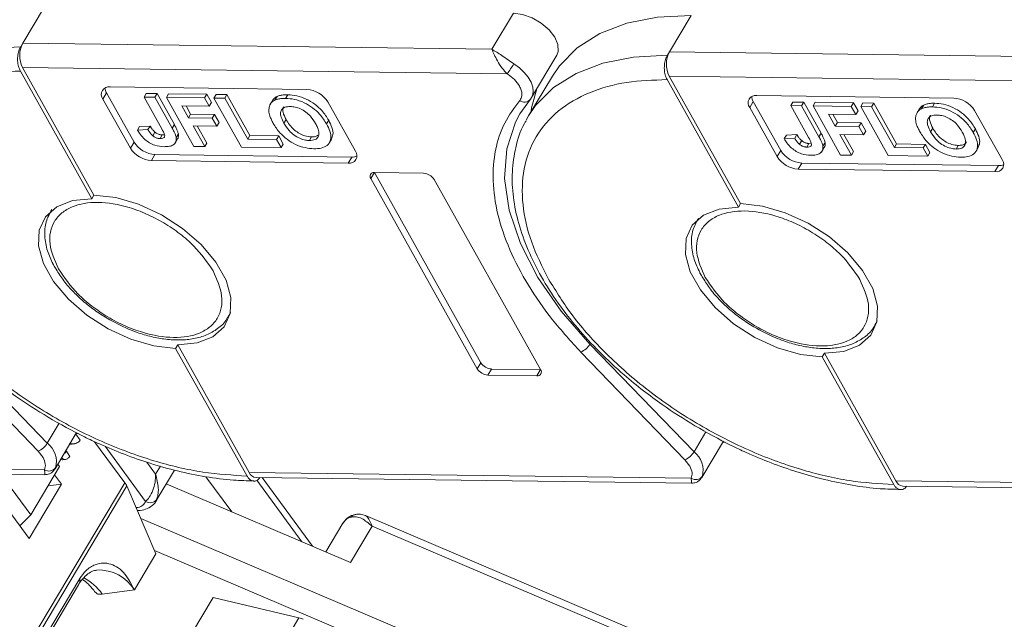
# Model space of a CAD drawing. Header units: millimetres. Extents: x 3144 to 4067, y -174 to 478.
# Tile 24 of 39: x 3574 to 3632, y 353 to 388. Entities that reach past the tile are written whole.
import ezdxf

# ---------------------------------------------------------------- set-up
doc = ezdxf.new("R2010")
doc.units = ezdxf.units.MM

msp = doc.modelspace()

# ---------------------------------------------------------------- linework, layer by layer
at = {"color": 7, "linetype": 'Continuous', "lineweight": 15}
for p, q in [((3574.535, 386.274), (3575.788, 388.379)), ((3603.024, 388.02), (3601.771, 385.915)), ((3612.09, 385.779), (3613.342, 387.883)), ((3574.41, 386.063), (3574.535, 386.274)), ((3601.771, 385.915), (3574.535, 386.274)), ((3604.079, 383.116), (3605.54, 385.572)), ((3611.964, 385.568), (3612.09, 385.779)), ((3639.326, 385.419), (3612.09, 385.779)), ((3574.516, 384.86), (3602.665, 384.489)), ((3578.665, 377.45), (3574.516, 384.86)), ((3578.539, 377.239), (3574.391, 384.649)), ((3605.285, 384.365), (3603.907, 382.05)), ((3612.071, 384.365), (3640.22, 383.993)), ((3616.219, 376.955), (3612.071, 384.365)), ((3591.035, 383.581), (3579.605, 383.732)), ((3616.094, 376.744), (3611.946, 384.154)), ((3579.187, 383.03), (3579.396, 383.381)), ((3579.396, 383.381), (3580.992, 380.531)), ((3581.699, 383.351), (3581.574, 383.14)), ((3581.574, 383.14), (3582.606, 381.295)), ((3582.202, 383.132), (3581.574, 383.14)), ((3581.699, 383.351), (3582.327, 383.342)), ((3582.202, 383.132), (3582.327, 383.342)), ((3583.207, 381.335), (3582.202, 383.132)), ((3582.327, 383.342), (3583.333, 381.546)), ((3582.871, 383.123), (3582.997, 383.333)), ((3582.871, 383.123), (3584.467, 380.273)), ((3585.09, 383.094), (3582.871, 383.123)), ((3582.997, 383.333), (3585.216, 383.304)), ((3585.09, 383.094), (3585.216, 383.304)), ((3585.356, 382.619), (3585.09, 383.094)), ((3585.216, 383.304), (3585.482, 382.829)), ((3585.635, 383.087), (3585.76, 383.297)), ((3585.635, 383.087), (3587.23, 380.237)), ((3586.263, 383.078), (3585.635, 383.087)), ((3585.76, 383.297), (3586.388, 383.289)), ((3586.263, 383.078), (3586.388, 383.289)), ((3586.388, 383.289), (3587.718, 380.914)), ((3589.296, 383.176), (3589.171, 382.965)), ((3589.922, 383.278), (3589.796, 383.068)), ((3604.079, 383.116), (3604.01, 383.021)), ((3628.589, 383.086), (3617.16, 383.237)), ((3579.187, 383.03), (3580.783, 380.18)), ((3583.765, 382.64), (3585.356, 382.619)), ((3584.154, 381.945), (3583.765, 382.64)), ((3584.01, 382.636), (3584.279, 382.156)), ((3585.356, 382.619), (3585.482, 382.829)), ((3587.592, 380.703), (3586.263, 383.078)), ((3589.029, 382.933), (3588.904, 382.722)), ((3593.845, 380.008), (3592.25, 382.858)), ((3603.394, 382.166), (3604.01, 383.021)), ((3616.742, 382.535), (3616.951, 382.886)), ((3616.742, 382.535), (3618.337, 379.685)), ((3616.951, 382.886), (3618.546, 380.036)), ((3619.253, 382.855), (3619.128, 382.645)), ((3619.128, 382.645), (3620.161, 380.8)), ((3619.756, 382.637), (3619.128, 382.645)), ((3619.253, 382.855), (3619.881, 382.847)), ((3619.756, 382.637), (3619.881, 382.847)), ((3620.762, 380.84), (3619.756, 382.637)), ((3619.881, 382.847), (3620.887, 381.05)), ((3620.426, 382.628), (3620.551, 382.838)), ((3620.426, 382.628), (3622.022, 379.778)), ((3622.645, 382.598), (3620.426, 382.628)), ((3620.551, 382.838), (3622.77, 382.809)), ((3622.645, 382.598), (3622.77, 382.809)), ((3622.911, 382.123), (3622.645, 382.598)), ((3622.77, 382.809), (3623.036, 382.334)), ((3623.189, 382.591), (3623.315, 382.802)), ((3623.189, 382.591), (3624.785, 379.741)), ((3623.817, 382.583), (3623.189, 382.591)), ((3623.315, 382.802), (3623.943, 382.793)), ((3623.817, 382.583), (3623.943, 382.793)), ((3625.147, 380.208), (3623.817, 382.583)), ((3623.943, 382.793), (3625.272, 380.419)), ((3626.851, 382.68), (3626.725, 382.47)), ((3627.476, 382.783), (3627.351, 382.573)), ((3584.154, 381.945), (3584.279, 382.156)), ((3585.536, 381.927), (3584.154, 381.945)), ((3584.279, 382.156), (3585.661, 382.138)), ((3585.536, 381.927), (3585.661, 382.138)), ((3585.661, 382.138), (3585.927, 381.663)), ((3603.763, 381.793), (3603.907, 382.05)), ((3621.32, 382.144), (3622.911, 382.123)), ((3621.709, 381.45), (3621.32, 382.144)), ((3621.565, 382.141), (3621.834, 381.661)), ((3622.911, 382.123), (3623.036, 382.334)), ((3626.584, 382.438), (3626.459, 382.227)), ((3631.4, 379.513), (3629.804, 382.363)), ((3581.192, 381.223), (3581.318, 381.433)), ((3581.318, 381.433), (3581.925, 381.462)), ((3581.925, 381.462), (3581.8, 381.251)), ((3583.333, 381.546), (3583.207, 381.335)), ((3584.42, 381.47), (3585.802, 381.452)), ((3585.095, 380.265), (3584.42, 381.47)), ((3584.665, 381.467), (3585.22, 380.475)), ((3585.802, 381.452), (3585.536, 381.927)), ((3585.802, 381.452), (3585.927, 381.663)), ((3589.822, 381.831), (3589.697, 381.62)), ((3592.296, 381.792), (3592.17, 381.582)), ((3621.709, 381.45), (3621.834, 381.661)), ((3623.09, 381.432), (3621.709, 381.45)), ((3621.834, 381.661), (3623.216, 381.642)), ((3623.09, 381.432), (3623.216, 381.642)), ((3623.356, 380.957), (3623.09, 381.432)), ((3623.216, 381.642), (3623.481, 381.167)), ((3581.8, 381.251), (3581.192, 381.223)), ((3582.209, 381.106), (3582.083, 380.895)), ((3582.633, 380.945), (3582.508, 380.734)), ((3582.633, 380.945), (3582.757, 380.958)), ((3583.565, 381.005), (3583.439, 380.794)), ((3587.592, 380.703), (3587.718, 380.914)), ((3587.718, 380.914), (3589.392, 380.892)), ((3589.267, 380.681), (3589.392, 380.892)), ((3589.392, 380.892), (3589.658, 380.417)), ((3591.3, 380.83), (3591.175, 380.62)), ((3618.747, 380.728), (3618.872, 380.938)), ((3618.872, 380.938), (3619.48, 380.966)), ((3619.48, 380.966), (3619.355, 380.756)), ((3620.887, 381.05), (3620.762, 380.84)), ((3621.975, 380.975), (3623.356, 380.957)), ((3622.65, 379.769), (3621.975, 380.975)), ((3622.219, 380.972), (3622.775, 379.98)), ((3623.356, 380.957), (3623.481, 381.167)), ((3627.377, 381.335), (3627.252, 381.125)), ((3629.85, 381.297), (3629.725, 381.087)), ((3580.783, 380.18), (3580.992, 380.531)), ((3583.352, 380.438), (3583.414, 380.543)), ((3583.423, 380.557), (3583.477, 380.649)), ((3584.467, 380.273), (3585.095, 380.265)), ((3585.095, 380.265), (3585.22, 380.475)), ((3587.23, 380.237), (3589.533, 380.206)), ((3589.267, 380.681), (3587.592, 380.703)), ((3589.533, 380.206), (3589.267, 380.681)), ((3589.533, 380.206), (3589.658, 380.417)), ((3592.337, 380.495), (3592.463, 380.705)), ((3619.355, 380.756), (3618.747, 380.728)), ((3619.763, 380.611), (3619.638, 380.4)), ((3620.187, 380.449), (3620.062, 380.239)), ((3620.187, 380.449), (3620.312, 380.462)), ((3621.119, 380.51), (3620.994, 380.299)), ((3625.147, 380.208), (3625.272, 380.419)), ((3625.272, 380.419), (3626.947, 380.396)), ((3626.822, 380.186), (3626.947, 380.396)), ((3626.947, 380.396), (3627.213, 379.921)), ((3628.855, 380.335), (3628.729, 380.125)), ((3581.998, 379.457), (3582.207, 379.808)), ((3582.207, 379.808), (3593.637, 379.657)), ((3593.637, 379.657), (3593.428, 379.306)), ((3618.337, 379.685), (3618.546, 380.036)), ((3620.906, 379.943), (3620.969, 380.048)), ((3620.977, 380.062), (3621.032, 380.153)), ((3622.022, 379.778), (3622.65, 379.769)), ((3622.65, 379.769), (3622.775, 379.98)), ((3624.785, 379.741), (3627.087, 379.711)), ((3626.822, 380.186), (3625.147, 380.208)), ((3627.087, 379.711), (3626.822, 380.186)), ((3627.087, 379.711), (3627.213, 379.921)), ((3629.892, 380), (3630.017, 380.21)), ((3581.998, 379.457), (3593.428, 379.306)), ((3619.553, 378.962), (3619.762, 379.312)), ((3619.762, 379.312), (3631.191, 379.162)), ((3631.191, 379.162), (3630.982, 378.811)), ((3594.743, 378.405), (3594.952, 378.756)), ((3597.809, 378.718), (3594.952, 378.756)), ((3594.952, 378.756), (3601.134, 367.712)), ((3619.553, 378.962), (3630.982, 378.811)), ((3594.743, 378.405), (3600.925, 367.361)), ((3604.599, 367.313), (3598.417, 378.356)), ((3578.665, 377.45), (3578.539, 377.239)), ((3616.219, 376.955), (3616.094, 376.744)), ((3586.463, 370.386), (3586.579, 370.581)), ((3586.463, 370.386), (3586.422, 370.321)), ((3624.017, 369.891), (3624.133, 370.086)), ((3624.017, 369.891), (3623.977, 369.826)), ((3569.387, 368.826), (3575.432, 362.576)), ((3575.957, 363.042), (3569.912, 369.292)), ((3613.512, 362.547), (3607.467, 368.797)), ((3583.406, 368.547), (3583.531, 368.758)), ((3587.554, 361.137), (3583.406, 368.547)), ((3587.679, 361.348), (3583.531, 368.758)), ((3606.942, 368.331), (3612.986, 362.081)), ((3620.96, 368.052), (3621.086, 368.262)), ((3625.234, 360.852), (3621.086, 368.262)), ((3600.925, 367.361), (3601.134, 367.712)), ((3625.109, 360.642), (3620.96, 368.052)), ((3601.533, 367), (3601.742, 367.35)), ((3601.742, 367.35), (3604.599, 367.313)), ((3604.599, 367.313), (3604.391, 366.962)), ((3601.533, 367), (3604.391, 366.962)), ((3576.647, 364.202), (3575.957, 363.042)), ((3576.409, 361.555), (3577.658, 363.655)), ((3614.202, 363.707), (3613.512, 362.547)), ((3577.61, 363.573), (3577.87, 363.22)), ((3577.627, 363.602), (3577.759, 363.6)), ((3578.706, 363.13), (3580.458, 360.748)), ((3613.963, 361.06), (3615.213, 363.159)), ((3615.181, 363.106), (3615.314, 363.105)), ((3575.432, 362.576), (3575.707, 362.213)), ((3577.076, 362.574), (3577.01, 362.565)), ((3577.076, 362.574), (3577.26, 362.276)), ((3577.396, 362.997), (3577.524, 363.014)), ((3577.533, 363.015), (3577.545, 363.017)), ((3581.665, 359.663), (3579.311, 362.864)), ((3576.861, 362.076), (3577.01, 362.096)), ((3582.248, 361.252), (3581.742, 361.94)), ((3612.986, 362.081), (3613.262, 361.718)), ((3575.794, 361.504), (3550.125, 361.843)), ((3550.529, 361.545), (3575.811, 361.211)), ((3574.994, 358.88), (3576.665, 361.686)), ((3576.665, 361.686), (3576.566, 361.82)), ((3582.521, 361.71), (3582.248, 361.252)), ((3582.266, 359.681), (3583.338, 361.481)), ((3572.146, 361.26), (3574.902, 357.513)), ((3574.994, 358.88), (3573.255, 361.245)), ((3576.781, 360.67), (3576.382, 361.212)), ((3586.665, 359.054), (3585.164, 361.095)), ((3613.349, 361.009), (3587.679, 361.348)), ((3588.084, 361.049), (3613.366, 360.716)), ((3588.116, 360.889), (3590.742, 357.32)), ((3591.358, 357.058), (3588.425, 361.045)), ((3650.903, 360.514), (3625.234, 360.852)), ((3580.458, 360.748), (3564.91, 334.625)), ((3565.034, 334.458), (3580.568, 360.559)), ((3574.902, 357.513), (3576.781, 360.67)), ((3576.781, 360.67), (3575.998, 360.567)), ((3580.568, 360.559), (3582.264, 356.624)), ((3582.857, 360.674), (3593.56, 356.121)), ((3625.638, 360.554), (3650.92, 360.221)), ((3582.266, 359.681), (3582.316, 359.783)), ((3574.37, 358.236), (3574.994, 358.88)), ((3606.934, 347.794), (3581.385, 358.663)), ((3622.446, 346.918), (3594.435, 358.835)), ((3593.121, 358.4), (3592.128, 356.731)), ((3593.56, 356.121), (3594.813, 358.226)), ((3594.813, 358.226), (3622.227, 346.563)), ((3607.436, 346.063), (3582.186, 356.804)), ((3582.264, 356.624), (3581.011, 354.519)), ((3577.845, 355.184), (3567.823, 338.346)), ((3567.753, 337.989), (3577.775, 354.827)), ((3579.147, 354.273), (3581.011, 354.519)), ((3584.328, 351.978), (3585.581, 354.083)), ((3585.581, 354.083), (3590.57, 352.896)), ((3590.57, 352.896), (3574.962, 326.673))]:
    msp.add_line(p, q, dxfattribs=at)
at = {"color": 7, "linetype": 'Continuous', "lineweight": 15, "flags": 128}
for points in [[(3603.024, 388.02), (3603.555, 387.946), (3604.111, 387.747), (3604.64, 387.439), (3605.092, 387.052), (3605.426, 386.623), (3605.609, 386.191), (3605.625, 385.796), (3605.54, 385.572)], [(3605.285, 384.365), (3605.691, 384.961), (3606.726, 386.006), (3608.038, 386.835), (3609.6, 387.431), (3611.38, 387.783), (3613.342, 387.883)], [(3566.352, 382.545), (3566.759, 383.141), (3567.794, 384.186), (3569.106, 385.015), (3570.667, 385.611), (3572.448, 385.963), (3574.41, 386.063)], [(3603.907, 382.05), (3604.313, 382.646), (3605.348, 383.691), (3606.66, 384.52), (3608.222, 385.116), (3610.002, 385.468), (3611.964, 385.568)], [(3603.045, 385.073), (3603.369, 384.838), (3603.652, 384.574), (3603.882, 384.293), (3604.05, 384.006), (3604.15, 383.724), (3604.176, 383.459), (3604.129, 383.221), (3604.079, 383.116)], [(3604.377, 383.618), (3604.093, 382.591), (3604.041, 382.275)], [(3607.467, 368.797), (3605.802, 370.708), (3604.446, 372.672), (3603.431, 374.643), (3602.782, 376.574), (3602.513, 378.419), (3602.632, 380.135), (3603.135, 381.681), (3603.394, 382.166)], [(3578.665, 377.45), (3579.927, 377.308), (3581.258, 376.922), (3582.579, 376.313), (3583.814, 375.519), (3584.892, 374.584), (3585.748, 373.562), (3586.335, 372.515), (3586.617, 371.501), (3586.579, 370.581), (3586.222, 369.807), (3585.567, 369.225), (3584.652, 368.868), (3583.531, 368.758)], [(3583.406, 368.547), (3582.143, 368.689), (3580.813, 369.075), (3579.491, 369.684), (3578.256, 370.478), (3577.179, 371.414), (3576.322, 372.435), (3575.736, 373.482), (3575.453, 374.496), (3575.492, 375.416), (3575.849, 376.19), (3576.504, 376.772), (3577.418, 377.129), (3578.539, 377.239)], [(3616.219, 376.955), (3617.482, 376.813), (3618.812, 376.426), (3620.134, 375.818), (3621.369, 375.023), (3622.446, 374.088), (3623.303, 373.067), (3623.889, 372.019), (3624.172, 371.006), (3624.133, 370.086), (3623.776, 369.312), (3623.121, 368.73), (3622.207, 368.373), (3621.086, 368.262)], [(3620.96, 368.052), (3619.698, 368.194), (3618.367, 368.58), (3617.046, 369.188), (3615.811, 369.983), (3614.734, 370.918), (3613.877, 371.939), (3613.29, 372.987), (3613.008, 374.001), (3613.046, 374.921), (3613.404, 375.695), (3614.058, 376.277), (3614.973, 376.634), (3616.094, 376.744)], [(3586.593, 370.646), (3586.516, 370.481), (3586.463, 370.386)], [(3624.147, 370.15), (3624.07, 369.986), (3624.017, 369.891)]]:
    msp.add_lwpolyline(points, dxfattribs=at)
at = {"color": 7, "linetype": 'Continuous', "lineweight": 15}
for centre, radius, start, end in [((3575.89, 385.549), 1.537, 151.8473, 206.6363), ((3613.445, 385.054), 1.537, 151.8473, 206.6363), ((3595.559, 389.527), 8.711, 324.662, 329.248), ((3579.529, 383.302), 0.437, 80.0385, 218.4558), ((3579.941, 383.712), 0.637, 183.5337, 211.3463), ((3590.944, 382.047), 1.537, 31.8473, 86.6363), ((3617.084, 382.806), 0.437, 80.0385, 218.4558), ((3617.495, 383.217), 0.637, 183.5337, 211.3463), ((3628.499, 381.552), 1.537, 31.8473, 86.6363), ((3603.666, 383.278), 0.43, 229.8655, 323.2292), ((3582.297, 381.342), 1.537, 211.8473, 266.6363), ((3582.088, 380.991), 1.537, 211.8473, 266.6363), ((3593.503, 379.736), 0.437, 260.0385, 38.4558), ((3593.668, 380.293), 0.637, 267.1403, 294.9461), ((3619.643, 380.496), 1.537, 211.8473, 266.6363), ((3619.852, 380.847), 1.537, 211.8473, 266.6363), ((3631.058, 379.241), 0.437, 260.0385, 38.4558), ((3631.223, 379.798), 0.637, 267.1403, 294.9461), ((3594.914, 378.541), 0.218, 80.0385, 218.4558), ((3597.764, 377.951), 0.768, 31.8473, 86.6363), ((3606.444, 369.42), 1.198, 294.5482, 328.6554), ((3601.787, 368.118), 0.768, 211.8473, 266.6363), ((3601.578, 367.767), 0.768, 211.8473, 266.6363), ((3604.428, 367.177), 0.218, 260.0385, 38.4558), ((3574.934, 363.665), 1.198, 294.5482, 328.6554), ((3575.11, 361.96), 1.375, 345.4104, 51.9403), ((3612.489, 363.17), 1.198, 294.5482, 328.6554), ((3612.664, 361.465), 1.375, 345.4104, 51.9403), ((3576.059, 361.903), 0.478, 236.3841, 322.821), ((3588.124, 361.527), 0.48, 201.986, 265.1854), ((3613.613, 361.408), 0.478, 236.3841, 322.821), ((3625.679, 361.032), 0.48, 201.986, 265.1854), ((3579.681, 360.168), 0.97, 23.7642, 36.7295), ((3581.924, 360.08), 0.491, 238.1654, 322.8257), ((3593.8, 357.967), 0.805, 103.3645, 147.4649), ((3593.867, 358.612), 0.288, 106.831, 151.311), ((3578.935, 353.25), 2.433, 31.4489, 92.2669), ((3577.287, 355.108), 0.563, 330.0466, 7.7254), ((3576.671, 352.557), 3.013, 34.7276, 62.8019), ((3590.216, 351.425), 1.513, 66.813, 76.447)]:
    msp.add_arc(centre, radius, start, end, dxfattribs=at)
for points, knots in [([(3574.391, 384.649), (3574.351, 384.737), (3574.27, 384.913), (3574.223, 385.247), (3574.239, 385.586), (3574.308, 385.869), (3574.381, 386.008), (3574.41, 386.063)], [0, 0, 0, 0, 0.2146939, 0.4293877, 0.6440816, 0.8587754, 1, 1, 1, 1]), ([(3601.771, 385.915), (3601.955, 385.808), (3602.24, 385.643), (3602.69, 385.312), (3602.934, 385.148), (3603.045, 385.073)], [0, 0, 0, 0, 0.498413, 0.772928, 1, 1, 1, 1]), ([(3602.665, 384.489), (3602.563, 384.598), (3602.345, 384.829), (3602.092, 385.24), (3601.893, 385.626), (3601.812, 385.818), (3601.771, 385.915)], [0, 0, 0, 0, 0.234359, 0.498216, 0.748481, 1, 1, 1, 1]), ([(3611.946, 384.154), (3611.905, 384.242), (3611.825, 384.418), (3611.777, 384.752), (3611.793, 385.091), (3611.863, 385.374), (3611.936, 385.513), (3611.964, 385.568)], [0, 0, 0, 0, 0.2146939, 0.4293877, 0.6440816, 0.8587754, 1, 1, 1, 1]), ([(3567.502, 373.071), (3567.144, 373.787), (3566.407, 375.263), (3565.93, 377.444), (3565.993, 379.535), (3566.693, 381.391), (3567.991, 382.892), (3569.798, 383.945), (3571.942, 384.566), (3573.591, 384.622), (3574.391, 384.649)], [0, 0, 0, 0, 0.116516, 0.240011, 0.368641, 0.5, 0.631359, 0.759989, 0.883484, 1, 1, 1, 1]), ([(3603.376, 383.772), (3603.414, 383.693), (3603.492, 383.535), (3603.523, 383.312), (3603.499, 383.108), (3603.425, 383.003), (3603.389, 382.95)], [0, 0, 0, 0, 0.249897, 0.499995, 0.749897, 1, 1, 1, 1]), ([(3605.057, 372.576), (3604.699, 373.292), (3603.962, 374.768), (3603.485, 376.949), (3603.548, 379.04), (3604.248, 380.896), (3605.545, 382.397), (3607.353, 383.45), (3609.497, 384.07), (3611.145, 384.127), (3611.946, 384.154)], [0, 0, 0, 0, 0.116516, 0.240011, 0.368641, 0.5, 0.631359, 0.759989, 0.883484, 1, 1, 1, 1]), ([(3589.031, 382.932), (3589.04, 382.949), (3589.065, 382.994), (3589.121, 383.058), (3589.197, 383.125), (3589.263, 383.159), (3589.296, 383.176)], [0, 0, 0, 0, 0.1654146, 0.4361301, 0.7160271, 1, 1, 1, 1]), ([(3589.296, 383.176), (3589.326, 383.188), (3589.388, 383.214), (3589.488, 383.24), (3589.591, 383.26), (3589.697, 383.272), (3589.807, 383.279), (3589.883, 383.278), (3589.922, 383.278)], [0, 0, 0, 0, 0.173824, 0.348753, 0.509989, 0.671947, 0.83568, 1, 1, 1, 1]), ([(3589.922, 383.278), (3590.092, 383.267), (3590.433, 383.245), (3590.991, 383.049), (3591.502, 382.74), (3591.971, 382.309), (3592.177, 381.982), (3592.296, 381.792)], [0, 0, 0, 0, 0.190951, 0.383806, 0.567202, 0.749158, 1, 1, 1, 1]), ([(3588.82, 382.332), (3588.82, 382.396), (3588.821, 382.525), (3588.872, 382.667), (3588.932, 382.774), (3588.995, 382.848), (3589.072, 382.915), (3589.138, 382.948), (3589.171, 382.965)], [0, 0, 0, 0, 0.234577, 0.474616, 0.602394, 0.731366, 0.864712, 1, 1, 1, 1]), ([(3589.171, 382.965), (3589.201, 382.978), (3589.262, 383.004), (3589.363, 383.029), (3589.465, 383.049), (3589.571, 383.061), (3589.681, 383.068), (3589.758, 383.068), (3589.796, 383.068)], [0, 0, 0, 0, 0.173824, 0.348753, 0.509989, 0.671947, 0.83568, 1, 1, 1, 1]), ([(3590.07, 382.593), (3589.96, 382.586), (3589.76, 382.575), (3589.571, 382.442), (3589.484, 382.246), (3589.524, 381.96), (3589.636, 381.741), (3589.697, 381.62)], [0, 0, 0, 0, 0.206921, 0.375523, 0.544118, 0.748218, 1, 1, 1, 1]), ([(3589.822, 381.831), (3589.752, 381.974), (3589.638, 382.204), (3589.608, 382.471), (3589.673, 382.559), (3589.694, 382.589)], [0, 0, 0, 0, 0.518211, 0.836222, 1, 1, 1, 1]), ([(3589.796, 383.068), (3589.966, 383.057), (3590.308, 383.035), (3590.866, 382.839), (3591.377, 382.53), (3591.846, 382.099), (3592.051, 381.771), (3592.17, 381.582)], [0, 0, 0, 0, 0.190951, 0.383806, 0.567202, 0.749158, 1, 1, 1, 1]), ([(3591.535, 381.604), (3591.446, 381.748), (3591.302, 381.982), (3590.983, 382.282), (3590.667, 382.468), (3590.347, 382.575), (3590.161, 382.587), (3590.07, 382.593)], [0, 0, 0, 0, 0.30115, 0.485556, 0.671153, 0.838464, 1, 1, 1, 1]), ([(3603.389, 382.95), (3603.074, 382.526), (3602.434, 381.662), (3601.923, 380.079), (3601.777, 378.293), (3602.057, 376.339), (3602.75, 374.292), (3603.83, 372.231), (3605.215, 370.221), (3606.373, 368.953), (3606.942, 368.331)], [0, 0, 0, 0, 0.11979, 0.243937, 0.371168, 0.5, 0.628832, 0.756063, 0.88021, 1, 1, 1, 1]), ([(3626.585, 382.437), (3626.595, 382.454), (3626.619, 382.499), (3626.676, 382.563), (3626.752, 382.63), (3626.817, 382.664), (3626.851, 382.68)], [0, 0, 0, 0, 0.165415, 0.43613, 0.716027, 1, 1, 1, 1]), ([(3626.725, 382.47), (3626.756, 382.483), (3626.817, 382.509), (3626.917, 382.534), (3627.02, 382.554), (3627.126, 382.566), (3627.236, 382.573), (3627.313, 382.573), (3627.351, 382.573)], [0, 0, 0, 0, 0.173824, 0.348753, 0.509989, 0.671947, 0.83568, 1, 1, 1, 1]), ([(3626.851, 382.68), (3626.881, 382.693), (3626.942, 382.719), (3627.043, 382.745), (3627.145, 382.765), (3627.251, 382.776), (3627.361, 382.783), (3627.438, 382.783), (3627.476, 382.783)], [0, 0, 0, 0, 0.173824, 0.348753, 0.509989, 0.671947, 0.83568, 1, 1, 1, 1]), ([(3627.351, 382.573), (3627.521, 382.562), (3627.862, 382.54), (3628.42, 382.343), (3628.932, 382.034), (3629.401, 381.603), (3629.606, 381.276), (3629.725, 381.087)], [0, 0, 0, 0, 0.190951, 0.383806, 0.567202, 0.749158, 1, 1, 1, 1]), ([(3627.476, 382.783), (3627.646, 382.772), (3627.988, 382.75), (3628.546, 382.554), (3629.057, 382.245), (3629.526, 381.814), (3629.731, 381.487), (3629.85, 381.297)], [0, 0, 0, 0, 0.190951, 0.383806, 0.567202, 0.749158, 1, 1, 1, 1]), ([(3566.207, 382.252), (3566.173, 382.2), (3565.872, 381.736), (3565.581, 380.743), (3565.359, 379.309), (3565.427, 377.825), (3565.738, 376.296), (3566.29, 374.744), (3567.06, 373.197), (3568.028, 371.68), (3569.161, 370.222), (3570.448, 368.824), (3571.743, 367.616), (3572.98, 366.603), (3574.335, 365.593), (3575.364, 364.95), (3576.006, 364.549)], [0, 0, 0, 0, 0.010805, 0.097338, 0.17754, 0.25823, 0.339001, 0.419453, 0.499309, 0.578247, 0.655827, 0.730865, 0.807685, 0.863287, 0.914684, 1, 1, 1, 1]), ([(3589.08, 381.61), (3589.06, 381.645), (3589.021, 381.717), (3588.969, 381.823), (3588.922, 381.93), (3588.877, 382.051), (3588.836, 382.187), (3588.825, 382.284), (3588.82, 382.332)], [0, 0, 0, 0, 0.144333, 0.288896, 0.43326, 0.578073, 0.787796, 1, 1, 1, 1]), ([(3626.375, 381.837), (3626.375, 381.901), (3626.376, 382.029), (3626.427, 382.172), (3626.487, 382.279), (3626.55, 382.353), (3626.626, 382.42), (3626.692, 382.453), (3626.725, 382.47)], [0, 0, 0, 0, 0.234577, 0.474616, 0.602394, 0.731366, 0.864712, 1, 1, 1, 1]), ([(3627.625, 382.098), (3627.514, 382.091), (3627.314, 382.08), (3627.126, 381.947), (3627.039, 381.751), (3627.079, 381.465), (3627.19, 381.246), (3627.252, 381.125)], [0, 0, 0, 0, 0.206921, 0.375523, 0.544118, 0.748218, 1, 1, 1, 1]), ([(3627.377, 381.335), (3627.307, 381.478), (3627.193, 381.709), (3627.163, 381.976), (3627.227, 382.064), (3627.249, 382.094)], [0, 0, 0, 0, 0.518211, 0.836222, 1, 1, 1, 1]), ([(3629.089, 381.109), (3629, 381.253), (3628.857, 381.486), (3628.538, 381.786), (3628.221, 381.973), (3627.901, 382.079), (3627.716, 382.092), (3627.625, 382.098)], [0, 0, 0, 0, 0.30115, 0.485556, 0.671153, 0.838464, 1, 1, 1, 1]), ([(3581.925, 381.462), (3581.936, 381.444), (3581.958, 381.408), (3581.993, 381.355), (3582.03, 381.302), (3582.076, 381.242), (3582.131, 381.175), (3582.183, 381.129), (3582.209, 381.106)], [0, 0, 0, 0, 0.146273, 0.292648, 0.438947, 0.585584, 0.790322, 1, 1, 1, 1]), ([(3583.333, 381.546), (3583.352, 381.51), (3583.391, 381.439), (3583.441, 381.34), (3583.484, 381.249), (3583.517, 381.167), (3583.547, 381.085), (3583.559, 381.032), (3583.565, 381.005)], [0, 0, 0, 0, 0.195253, 0.390637, 0.541833, 0.693381, 0.846202, 1, 1, 1, 1]), ([(3591.442, 380.145), (3591.272, 380.156), (3590.931, 380.178), (3590.374, 380.369), (3589.866, 380.676), (3589.401, 381.1), (3589.198, 381.422), (3589.08, 381.61)], [0, 0, 0, 0, 0.192376, 0.386627, 0.570921, 0.749918, 1, 1, 1, 1]), ([(3589.697, 381.62), (3589.787, 381.475), (3589.935, 381.238), (3590.266, 380.933), (3590.603, 380.739), (3590.921, 380.635), (3591.1, 380.624), (3591.175, 380.62)], [0, 0, 0, 0, 0.300079, 0.491507, 0.683928, 0.866896, 1, 1, 1, 1]), ([(3591.3, 380.83), (3591.174, 380.842), (3590.949, 380.863), (3590.599, 381.017), (3590.28, 381.232), (3590.012, 381.518), (3589.885, 381.728), (3589.822, 381.831)], [0, 0, 0, 0, 0.216564, 0.389208, 0.56147, 0.78467, 1, 1, 1, 1]), ([(3591.175, 380.62), (3591.293, 380.629), (3591.518, 380.646), (3591.699, 380.818), (3591.751, 381.061), (3591.676, 381.333), (3591.576, 381.525), (3591.535, 381.604)], [0, 0, 0, 0, 0.223014, 0.426715, 0.599743, 0.8345, 1, 1, 1, 1]), ([(3592.17, 381.582), (3592.243, 381.439), (3592.389, 381.151), (3592.451, 380.726), (3592.31, 380.387), (3591.98, 380.189), (3591.662, 380.146), (3591.476, 380.145), (3591.442, 380.145)], [0, 0, 0, 0, 0.191632, 0.384748, 0.597539, 0.779434, 0.95988, 1, 1, 1, 1]), ([(3592.296, 381.792), (3592.367, 381.65), (3592.51, 381.364), (3592.585, 380.975), (3592.482, 380.796), (3592.438, 380.719)], [0, 0, 0, 0, 0.361173, 0.725143, 1, 1, 1, 1]), ([(3603.761, 381.757), (3603.728, 381.705), (3603.427, 381.241), (3603.135, 380.247), (3602.914, 378.814), (3602.981, 377.33), (3603.293, 375.8), (3603.844, 374.249), (3604.615, 372.702), (3605.583, 371.184), (3606.716, 369.727), (3608.003, 368.329), (3609.298, 367.121), (3610.534, 366.108), (3611.89, 365.098), (3612.919, 364.455), (3613.561, 364.054)], [0, 0, 0, 0, 0.010805, 0.097338, 0.17754, 0.25823, 0.339001, 0.419453, 0.499309, 0.578247, 0.655827, 0.730865, 0.807685, 0.863287, 0.914684, 1, 1, 1, 1]), ([(3626.634, 381.114), (3626.615, 381.15), (3626.575, 381.221), (3626.524, 381.328), (3626.476, 381.434), (3626.432, 381.555), (3626.39, 381.692), (3626.38, 381.788), (3626.375, 381.837)], [0, 0, 0, 0, 0.144333, 0.288896, 0.43326, 0.578073, 0.787796, 1, 1, 1, 1]), ([(3582.733, 380.26), (3582.558, 380.274), (3582.286, 380.296), (3581.891, 380.474), (3581.587, 380.694), (3581.354, 380.956), (3581.241, 381.143), (3581.192, 381.223)], [0, 0, 0, 0, 0.294754, 0.457598, 0.620446, 0.836095, 1, 1, 1, 1]), ([(3581.8, 381.251), (3581.811, 381.233), (3581.833, 381.198), (3581.868, 381.144), (3581.905, 381.091), (3581.951, 381.031), (3582.006, 380.964), (3582.057, 380.919), (3582.083, 380.895)], [0, 0, 0, 0, 0.146273, 0.292648, 0.438947, 0.585584, 0.790322, 1, 1, 1, 1]), ([(3582.083, 380.895), (3582.108, 380.877), (3582.158, 380.84), (3582.239, 380.795), (3582.321, 380.763), (3582.393, 380.745), (3582.455, 380.736), (3582.49, 380.735), (3582.508, 380.734)], [0, 0, 0, 0, 0.189934, 0.385839, 0.560405, 0.742121, 0.870181, 1, 1, 1, 1]), ([(3582.209, 381.106), (3582.233, 381.088), (3582.283, 381.05), (3582.364, 381.005), (3582.447, 380.973), (3582.518, 380.955), (3582.581, 380.946), (3582.615, 380.945), (3582.633, 380.945)], [0, 0, 0, 0, 0.189934, 0.385839, 0.560405, 0.742121, 0.870181, 1, 1, 1, 1]), ([(3582.508, 380.734), (3582.562, 380.736), (3582.65, 380.739), (3582.739, 380.783), (3582.78, 380.85), (3582.755, 381.024), (3582.671, 381.177), (3582.606, 381.295)], [0, 0, 0, 0, 0.18477, 0.299721, 0.415218, 0.548197, 1, 1, 1, 1]), ([(3583.207, 381.335), (3583.227, 381.3), (3583.266, 381.228), (3583.316, 381.13), (3583.359, 381.039), (3583.391, 380.957), (3583.422, 380.874), (3583.434, 380.821), (3583.439, 380.794)], [0, 0, 0, 0, 0.195253, 0.390637, 0.541833, 0.693381, 0.846202, 1, 1, 1, 1]), ([(3583.565, 381.005), (3583.572, 380.918), (3583.583, 380.779), (3583.496, 380.691), (3583.463, 380.658)], [0, 0, 0, 0, 0.62647, 1, 1, 1, 1]), ([(3591.671, 380.922), (3591.626, 380.894), (3591.528, 380.835), (3591.38, 380.832), (3591.3, 380.83)], [0, 0, 0, 0, 0.4590381, 1, 1, 1, 1]), ([(3619.48, 380.966), (3619.491, 380.949), (3619.513, 380.913), (3619.548, 380.86), (3619.585, 380.806), (3619.631, 380.747), (3619.686, 380.679), (3619.737, 380.634), (3619.763, 380.611)], [0, 0, 0, 0, 0.146273, 0.292648, 0.438947, 0.585584, 0.790322, 1, 1, 1, 1]), ([(3620.062, 380.239), (3620.116, 380.241), (3620.204, 380.243), (3620.294, 380.287), (3620.335, 380.355), (3620.309, 380.529), (3620.226, 380.682), (3620.161, 380.8)], [0, 0, 0, 0, 0.18477, 0.299721, 0.415218, 0.548197, 1, 1, 1, 1]), ([(3620.762, 380.84), (3620.782, 380.804), (3620.821, 380.733), (3620.871, 380.634), (3620.913, 380.544), (3620.946, 380.462), (3620.977, 380.379), (3620.988, 380.326), (3620.994, 380.299)], [0, 0, 0, 0, 0.195253, 0.390637, 0.541833, 0.693381, 0.846202, 1, 1, 1, 1]), ([(3620.887, 381.05), (3620.907, 381.015), (3620.946, 380.944), (3620.996, 380.845), (3621.039, 380.754), (3621.071, 380.672), (3621.102, 380.59), (3621.114, 380.536), (3621.119, 380.51)], [0, 0, 0, 0, 0.195253, 0.390637, 0.541833, 0.693381, 0.846202, 1, 1, 1, 1]), ([(3628.996, 379.65), (3628.827, 379.66), (3628.486, 379.682), (3627.928, 379.874), (3627.421, 380.181), (3626.956, 380.605), (3626.753, 380.927), (3626.634, 381.114)], [0, 0, 0, 0, 0.192376, 0.386627, 0.570921, 0.749918, 1, 1, 1, 1]), ([(3627.252, 381.125), (3627.342, 380.98), (3627.489, 380.743), (3627.821, 380.438), (3628.157, 380.244), (3628.476, 380.14), (3628.654, 380.129), (3628.729, 380.125)], [0, 0, 0, 0, 0.300079, 0.491507, 0.683928, 0.866896, 1, 1, 1, 1]), ([(3628.855, 380.335), (3628.729, 380.347), (3628.504, 380.368), (3628.154, 380.521), (3627.834, 380.737), (3627.567, 381.022), (3627.44, 381.232), (3627.377, 381.335)], [0, 0, 0, 0, 0.216564, 0.389208, 0.56147, 0.78467, 1, 1, 1, 1]), ([(3628.729, 380.125), (3628.847, 380.133), (3629.073, 380.151), (3629.253, 380.322), (3629.306, 380.566), (3629.231, 380.838), (3629.131, 381.029), (3629.089, 381.109)], [0, 0, 0, 0, 0.223014, 0.426715, 0.599743, 0.8345, 1, 1, 1, 1]), ([(3629.725, 381.087), (3629.798, 380.943), (3629.943, 380.656), (3630.006, 380.231), (3629.864, 379.892), (3629.535, 379.694), (3629.217, 379.651), (3629.03, 379.65), (3628.996, 379.65)], [0, 0, 0, 0, 0.191632, 0.384748, 0.597539, 0.779434, 0.95988, 1, 1, 1, 1]), ([(3629.85, 381.297), (3629.921, 381.155), (3630.064, 380.869), (3630.14, 380.48), (3630.037, 380.301), (3629.992, 380.224)], [0, 0, 0, 0, 0.361173, 0.725143, 1, 1, 1, 1]), ([(3583.439, 380.794), (3583.443, 380.71), (3583.449, 380.54), (3583.3, 380.364), (3583.052, 380.268), (3582.843, 380.263), (3582.733, 380.26)], [0, 0, 0, 0, 0.249405, 0.499779, 0.737005, 1, 1, 1, 1]), ([(3620.288, 379.764), (3620.112, 379.779), (3619.841, 379.801), (3619.445, 379.979), (3619.141, 380.199), (3618.908, 380.461), (3618.796, 380.647), (3618.747, 380.728)], [0, 0, 0, 0, 0.294754, 0.457598, 0.620446, 0.836095, 1, 1, 1, 1]), ([(3619.355, 380.756), (3619.365, 380.738), (3619.387, 380.702), (3619.423, 380.649), (3619.46, 380.596), (3619.505, 380.536), (3619.561, 380.469), (3619.612, 380.423), (3619.638, 380.4)], [0, 0, 0, 0, 0.146273, 0.292648, 0.438947, 0.585584, 0.790322, 1, 1, 1, 1]), ([(3619.638, 380.4), (3619.663, 380.382), (3619.713, 380.344), (3619.794, 380.3), (3619.876, 380.268), (3619.947, 380.249), (3620.01, 380.241), (3620.045, 380.239), (3620.062, 380.239)], [0, 0, 0, 0, 0.189934, 0.385839, 0.560405, 0.742121, 0.870181, 1, 1, 1, 1]), ([(3619.763, 380.611), (3619.788, 380.592), (3619.838, 380.555), (3619.919, 380.51), (3620.001, 380.478), (3620.073, 380.46), (3620.135, 380.451), (3620.17, 380.45), (3620.187, 380.449)], [0, 0, 0, 0, 0.189934, 0.385839, 0.560405, 0.742121, 0.870181, 1, 1, 1, 1]), ([(3620.994, 380.299), (3620.997, 380.214), (3621.004, 380.045), (3620.854, 379.869), (3620.606, 379.773), (3620.397, 379.767), (3620.288, 379.764)], [0, 0, 0, 0, 0.249405, 0.499779, 0.737005, 1, 1, 1, 1]), ([(3621.119, 380.51), (3621.126, 380.422), (3621.138, 380.283), (3621.051, 380.195), (3621.018, 380.163)], [0, 0, 0, 0, 0.62647, 1, 1, 1, 1]), ([(3629.342, 380.55), (3629.325, 380.517), (3629.279, 380.421), (3629.101, 380.347), (3628.932, 380.339), (3628.855, 380.335)], [0, 0, 0, 0, 0.2302094, 0.6485679, 1, 1, 1, 1]), ([(3576.608, 373.163), (3576.392, 373.655), (3576.059, 374.412), (3576.108, 375.317), (3576.337, 375.937), (3576.771, 376.436), (3577.552, 376.896), (3578.851, 377.117), (3580.419, 376.858), (3581.73, 376.371), (3582.734, 375.852), (3583.665, 375.218), (3584.735, 374.298), (3585.252, 373.538), (3585.588, 373.045)], [0, 0, 0, 0, 0.119728, 0.18418, 0.25, 0.31582, 0.380272, 0.5, 0.619728, 0.68418, 0.75, 0.81582, 0.880272, 1, 1, 1, 1]), ([(3576.217, 376.609), (3576.091, 376.381), (3575.835, 375.914), (3575.779, 375.081), (3575.919, 374.247), (3576.173, 373.7), (3576.292, 373.443)], [0, 0, 0, 0, 0.252138, 0.516239, 0.773091, 1, 1, 1, 1]), ([(3614.162, 372.668), (3613.946, 373.16), (3613.614, 373.917), (3613.663, 374.822), (3613.892, 375.441), (3614.326, 375.941), (3615.106, 376.4), (3616.406, 376.622), (3617.974, 376.363), (3619.284, 375.876), (3620.289, 375.357), (3621.219, 374.722), (3622.29, 373.802), (3622.807, 373.043), (3623.143, 372.549)], [0, 0, 0, 0, 0.119728, 0.18418, 0.25, 0.31582, 0.380272, 0.5, 0.619728, 0.68418, 0.75, 0.81582, 0.880272, 1, 1, 1, 1]), ([(3613.771, 376.113), (3613.646, 375.886), (3613.389, 375.419), (3613.334, 374.586), (3613.474, 373.752), (3613.728, 373.204), (3613.847, 372.948)], [0, 0, 0, 0, 0.252138, 0.516239, 0.773091, 1, 1, 1, 1]), ([(3576.292, 373.443), (3576.299, 373.426), (3576.339, 373.325), (3576.413, 373.226), (3576.475, 373.143)], [0, 0, 0, 0, 0.164732, 1, 1, 1, 1]), ([(3587.554, 361.137), (3586.711, 361.186), (3584.975, 361.287), (3582.098, 361.974), (3579.076, 363.091), (3576.067, 364.648), (3573.262, 366.551), (3570.84, 368.674), (3568.864, 370.875), (3567.947, 372.353), (3567.502, 373.071)], [0, 0, 0, 0, 0.116516, 0.240011, 0.368641, 0.5, 0.631359, 0.759989, 0.883484, 1, 1, 1, 1]), ([(3576.475, 373.143), (3576.61, 372.919), (3576.888, 372.46), (3577.438, 371.847), (3578.04, 371.279), (3578.685, 370.764), (3579.177, 370.453), (3579.427, 370.296)], [0, 0, 0, 0, 0.208868, 0.428909, 0.601569, 0.798491, 1, 1, 1, 1]), ([(3585.588, 373.045), (3585.804, 372.552), (3586.136, 371.795), (3586.087, 370.89), (3585.859, 370.271), (3585.424, 369.771), (3584.644, 369.312), (3583.345, 369.09), (3581.776, 369.35), (3580.466, 369.837), (3579.462, 370.355), (3578.531, 370.99), (3577.46, 371.91), (3576.944, 372.669), (3576.608, 373.163)], [0, 0, 0, 0, 0.119728, 0.18418, 0.25, 0.31582, 0.380272, 0.5, 0.619728, 0.68418, 0.75, 0.81582, 0.880272, 1, 1, 1, 1]), ([(3613.847, 372.948), (3613.853, 372.931), (3613.894, 372.83), (3613.968, 372.731), (3614.03, 372.648)], [0, 0, 0, 0, 0.1647319, 1, 1, 1, 1]), ([(3625.109, 360.642), (3624.266, 360.691), (3622.529, 360.792), (3619.653, 361.479), (3616.631, 362.595), (3613.621, 364.153), (3610.817, 366.056), (3608.395, 368.179), (3606.419, 370.38), (3605.502, 371.858), (3605.057, 372.576)], [0, 0, 0, 0, 0.116516, 0.240011, 0.368641, 0.5, 0.631359, 0.759989, 0.883484, 1, 1, 1, 1]), ([(3614.03, 372.648), (3614.165, 372.424), (3614.442, 371.965), (3614.993, 371.352), (3615.594, 370.784), (3616.239, 370.269), (3616.732, 369.958), (3616.981, 369.801)], [0, 0, 0, 0, 0.208868, 0.428909, 0.601569, 0.798491, 1, 1, 1, 1]), ([(3623.143, 372.549), (3623.359, 372.057), (3623.691, 371.3), (3623.642, 370.395), (3623.413, 369.776), (3622.979, 369.276), (3622.199, 368.817), (3620.899, 368.595), (3619.331, 368.854), (3618.021, 369.341), (3617.016, 369.86), (3616.086, 370.495), (3615.015, 371.415), (3614.498, 372.174), (3614.162, 372.668)], [0, 0, 0, 0, 0.119728, 0.18418, 0.25, 0.31582, 0.380272, 0.5, 0.619728, 0.68418, 0.75, 0.81582, 0.880272, 1, 1, 1, 1]), ([(3579.427, 370.296), (3579.835, 370.073), (3580.408, 369.761), (3581.28, 369.431), (3582.012, 369.213), (3582.854, 369.061), (3583.686, 369.016), (3584.486, 369.095), (3585.23, 369.309), (3585.869, 369.69), (3586.282, 370.039), (3586.394, 370.293), (3586.405, 370.318)], [0, 0, 0, 0, 0.152843, 0.214227, 0.314696, 0.416615, 0.523914, 0.634106, 0.747036, 0.863501, 0.986552, 1, 1, 1, 1]), ([(3616.981, 369.801), (3617.39, 369.578), (3617.963, 369.266), (3618.835, 368.935), (3619.566, 368.718), (3620.409, 368.566), (3621.241, 368.521), (3622.04, 368.6), (3622.785, 368.813), (3623.423, 369.195), (3623.836, 369.544), (3623.948, 369.798), (3623.959, 369.823)], [0, 0, 0, 0, 0.152843, 0.214227, 0.314696, 0.416615, 0.523914, 0.634106, 0.747036, 0.863501, 0.986552, 1, 1, 1, 1]), ([(3576.006, 364.549), (3576.702, 364.155), (3577.68, 363.602), (3579.168, 362.909), (3580.443, 362.377), (3581.963, 361.846), (3583.543, 361.404), (3585.162, 361.076), (3586.649, 360.878), (3587.559, 360.861), (3587.951, 360.853)], [0, 0, 0, 0, 0.178286, 0.250354, 0.369384, 0.491916, 0.622288, 0.757119, 0.895134, 1, 1, 1, 1]), ([(3613.561, 364.054), (3614.257, 363.66), (3615.235, 363.107), (3616.722, 362.413), (3617.997, 361.882), (3619.518, 361.351), (3621.098, 360.909), (3622.716, 360.581), (3624.203, 360.383), (3625.113, 360.365), (3625.506, 360.358)], [0, 0, 0, 0, 0.1782859, 0.2503536, 0.3693836, 0.4919164, 0.622288, 0.7571193, 0.8951335, 1, 1, 1, 1]), ([(3577.87, 363.22), (3577.842, 363.186), (3577.784, 363.118), (3577.669, 363.046), (3577.53, 363.009), (3577.38, 363.001), (3577.281, 363.003), (3577.234, 363.005)], [0, 0, 0, 0, 0.166425, 0.338072, 0.564146, 0.796084, 1, 1, 1, 1]), ([(3576.945, 362.464), (3576.953, 362.465), (3576.983, 362.467), (3577.028, 362.509), (3577.06, 362.552), (3577.076, 362.574)], [0, 0, 0, 0, 0.133146, 0.5661798, 1, 1, 1, 1]), ([(3577.26, 362.985), (3577.29, 362.986), (3577.336, 362.987), (3577.38, 362.997), (3577.395, 363)], [0, 0, 0, 0, 0.659307, 1, 1, 1, 1]), ([(3576.737, 362.106), (3576.761, 362.093), (3576.802, 362.07), (3576.843, 362.08), (3576.86, 362.084)], [0, 0, 0, 0, 0.587105, 1, 1, 1, 1]), ([(3577.26, 362.276), (3577.216, 362.223), (3577.143, 362.136), (3577.012, 362.085), (3576.894, 362.104), (3576.822, 362.161), (3576.786, 362.189)], [0, 0, 0, 0, 0.341843, 0.559994, 0.779263, 1, 1, 1, 1]), ([(3575.812, 361.212), (3575.813, 361.221), (3575.813, 361.237), (3575.8, 361.419), (3575.794, 361.504)], [0, 0, 0, 0, 0.529584, 1, 1, 1, 1]), ([(3575.813, 361.211), (3575.901, 361.219), (3576.048, 361.233), (3576.257, 361.355), (3576.349, 361.474), (3576.397, 361.537)], [0, 0, 0, 0, 0.411753, 0.687601, 1, 1, 1, 1]), ([(3581.665, 359.663), (3581.738, 359.736), (3581.893, 359.891), (3582.096, 360.295), (3582.231, 360.766), (3582.242, 361.09), (3582.248, 361.252)], [0, 0, 0, 0, 0.23435, 0.498195, 0.748869, 1, 1, 1, 1]), ([(3582.248, 361.252), (3582.317, 360.977), (3582.423, 360.55), (3582.395, 360.05), (3582.341, 359.866), (3582.316, 359.783)], [0, 0, 0, 0, 0.498413, 0.772928, 1, 1, 1, 1]), ([(3588.304, 361.047), (3588.273, 361.006), (3588.191, 360.896), (3588.022, 360.828), (3587.827, 360.848), (3587.665, 360.964), (3587.586, 361.088), (3587.554, 361.137)], [0, 0, 0, 0, 0.137735, 0.373469, 0.609202, 0.844936, 1, 1, 1, 1]), ([(3613.367, 360.717), (3613.367, 360.725), (3613.368, 360.742), (3613.355, 360.924), (3613.349, 361.009)], [0, 0, 0, 0, 0.5295836, 1, 1, 1, 1]), ([(3613.368, 360.716), (3613.456, 360.724), (3613.602, 360.738), (3613.812, 360.86), (3613.903, 360.979), (3613.952, 361.042)], [0, 0, 0, 0, 0.411753, 0.687601, 1, 1, 1, 1]), ([(3625.858, 360.551), (3625.828, 360.511), (3625.746, 360.401), (3625.577, 360.332), (3625.382, 360.352), (3625.219, 360.469), (3625.14, 360.593), (3625.109, 360.642)], [0, 0, 0, 0, 0.137735, 0.373469, 0.609202, 0.844936, 1, 1, 1, 1]), ([(3581.108, 359.307), (3581.149, 359.309), (3581.317, 359.316), (3581.528, 359.433), (3581.62, 359.587), (3581.665, 359.663)], [0, 0, 0, 0, 0.142722, 0.582056, 1, 1, 1, 1]), ([(3581.179, 359.142), (3581.203, 359.14), (3581.374, 359.127), (3581.678, 359.198), (3582.05, 359.395), (3582.297, 359.655), (3582.328, 359.845), (3582.335, 359.89)], [0, 0, 0, 0, 0.043845, 0.318343, 0.608757, 0.90692, 1, 1, 1, 1]), ([(3593.787, 358.881), (3593.767, 358.878), (3593.6, 358.851), (3593.351, 358.706), (3593.208, 358.497), (3593.145, 358.406)], [0, 0, 0, 0, 0.072449, 0.592894, 1, 1, 1, 1]), ([(3594.813, 358.226), (3594.615, 358.393), (3594.308, 358.652), (3593.903, 358.791), (3593.704, 358.763), (3593.614, 358.75)], [0, 0, 0, 0, 0.498413, 0.772928, 1, 1, 1, 1]), ([(3594.419, 358.842), (3594.331, 358.871), (3594.195, 358.917), (3593.97, 358.928), (3593.847, 358.901), (3593.783, 358.888)], [0, 0, 0, 0, 0.458351, 0.719255, 1, 1, 1, 1]), ([(3594.426, 358.815), (3594.456, 358.807), (3594.547, 358.783), (3594.675, 358.577), (3594.767, 358.343), (3594.813, 358.226)], [0, 0, 0, 0, 0.195408, 0.597338, 1, 1, 1, 1]), ([(3577.776, 354.828), (3577.776, 354.829), (3577.864, 355.009), (3578.08, 355.256), (3578.398, 355.537), (3578.636, 355.66), (3578.785, 355.66), (3578.833, 355.66)], [0, 0, 0, 0, 0.001599, 0.264452, 0.540463, 0.850163, 1, 1, 1, 1]), ([(3581.011, 354.519), (3580.839, 354.848), (3580.464, 355.566), (3579.661, 356.115), (3578.858, 356.099), (3578.231, 355.731), (3577.958, 355.344), (3577.845, 355.184)], [0, 0, 0, 0, 0.219162, 0.479166, 0.735489, 0.890617, 1, 1, 1, 1]), ([(3577.992, 355.126), (3578.11, 355.046), (3578.372, 354.871), (3578.618, 354.546), (3578.754, 354.367)], [0, 0, 0, 0, 0.4509318, 1, 1, 1, 1]), ([(3578.775, 354.384), (3578.787, 354.364), (3578.826, 354.297), (3578.962, 354.261), (3579.094, 354.27), (3579.147, 354.273)], [0, 0, 0, 0, 0.204997, 0.684551, 1, 1, 1, 1])]:
    msp.add_open_spline(points, degree=3, knots=knots, dxfattribs=at)
for points in [[(3602.665, 384.489), (3602.814, 384.381), (3603.112, 384.166), (3603.288, 383.903), (3603.376, 383.772)], [(3575.707, 362.213), (3575.766, 362.082), (3575.885, 361.82), (3575.824, 361.609), (3575.794, 361.504)], [(3613.262, 361.718), (3613.321, 361.586), (3613.439, 361.324), (3613.379, 361.114), (3613.349, 361.009)]]:
    msp.add_open_spline(points, degree=3, dxfattribs=at)

doc.saveas('drawing.dxf')
